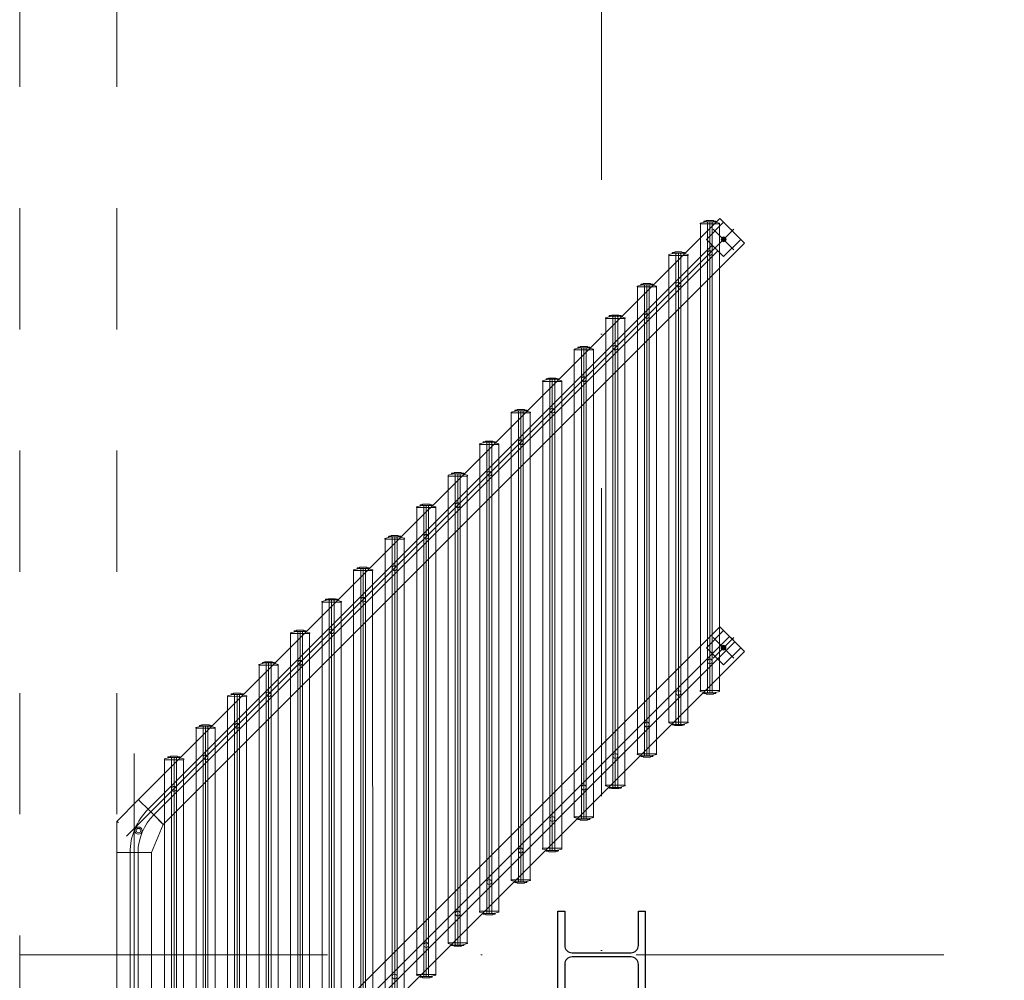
# Model space of a CAD drawing. Header units: metres. Extents: x 10441 to 19716, y -6570 to 1447.
# Tile 10 of 50: x 15756 to 15959, y -4663 to -4465. Entities that reach past the tile are written whole.
import ezdxf
from ezdxf.enums import TextEntityAlignment as Align

# ---------------------------------------------------------------- set-up
doc = ezdxf.new("R2010")
doc.units = ezdxf.units.M
doc.header["$MEASUREMENT"] = 0
doc.linetypes.add('8', pattern=[0.5, 0.25, -0.25])
doc.linetypes.add('DASHDOT', pattern=[25.4, 12.7, -6.35, 0, -6.35])
for name, color, linetype, lineweight in [('#elektryczne', 8, 'Continuous', 20), ('_K_stal', 8, 'Continuous', 25), ('A_B.CIENKIE', 8, 'Continuous', 9), ('A_OSIE', 8, 'Continuous', 13), ('A_OZACZENIE DRZWI', 8, 'Continuous', 13), ('A_OZNACZENIA OKIEN', 8, 'Continuous', 13), ('A_STOLARKA', 8, 'Continuous', 5)]:
    doc.layers.add(name, color=color, linetype=linetype, lineweight=lineweight)
doc.styles.add('m1_romans', font='romans.shx', dxfattribs={"width": 0.8})

# ---------------------------------------------------------------- blocks, each defined once
blk = doc.blocks.new('podkład')
at = {"layer": '_K_stal', "color": 8}
blk.add_lwpolyline([(11701.09, -2403.7), (11702.49, -2403.7), (11702.49, -2421.7), (11701.09, -2421.7), (11701.09, -2414.62, 0.414214), (11699.59, -2413.12), (11687.39, -2413.12, 0.414214), (11685.89, -2414.62), (11685.89, -2421.7), (11684.49, -2421.7), (11684.49, -2403.7), (11685.89, -2403.7), (11685.89, -2410.77, 0.414214), (11687.39, -2412.27), (11699.59, -2412.27, 0.414214), (11701.09, -2410.77)], format="xyb", close=True, dxfattribs=at)
at = {"layer": 'A_B.CIENKIE', "color": 8, "linetype": '8', "ltscale": 100}
for p, q in [((11573.49, -2008.7), (11573.49, -4224.7)), ((11593.49, -2008.7), (11593.49, -4188.5))]:
    blk.add_line(p, q, dxfattribs=at)
at = {"layer": 'A_OSIE', "color": 8, "linetype": 'DASHDOT', "ltscale": 5}
for p, q in [((11693.49, -4159.34), (11693.49, -2044.7)), ((11573.49, -2412.72), (12973.49, -2412.72))]:
    blk.add_line(p, q, dxfattribs=at)
at = {"layer": 'A_STOLARKA', "color": 8}
for p, q in [((11598.01, -2380.69), (11717.87, -2260.83)), ((11713.82, -2261.79), (11715.02, -2261.49)), ((11714.57, -2261.42), (11714.57, -2261.6)), ((11715.02, -2261.49), (11714.57, -2261.49)), ((11714.61, -2261.37), (11715.07, -2261.29)), ((11715.02, -2261.49), (11715.07, -2261.49)), ((11715.02, -2261.49), (11716.62, -2261.49)), ((11715.07, -2261.49), (11715.07, -2261.29)), ((11715.11, -2265.14), (11718.65, -2261.61)), ((11715.12, -2261.24), (11716.52, -2261.24)), ((11715.42, -2261.49), (11715.32, -2261.59)), ((11715.32, -2358.55), (11715.32, -2261.59)), ((11716.22, -2261.49), (11715.42, -2261.49)), ((11715.82, -2261.47), (11715.82, -2358.66)), ((11716.32, -2261.59), (11716.22, -2261.49)), ((11716.32, -2261.59), (11716.32, -2358.55)), ((11716.57, -2261.29), (11717.03, -2261.37)), ((11716.57, -2261.49), (11716.57, -2261.29)), ((11716.57, -2261.49), (11716.62, -2261.49)), ((11717.07, -2261.49), (11716.62, -2261.49)), ((11716.62, -2261.49), (11717.82, -2261.79)), ((11717.07, -2261.6), (11717.07, -2261.42)), ((11717.87, -2260.83), (11719.85, -2262.81)), ((11718.65, -2261.61), (11722.18, -2265.14)), ((11713.82, -2261.94), (11717.82, -2261.94)), ((11713.86, -2358.21), (11713.86, -2261.94)), ((11717.79, -2261.94), (11717.79, -2358.21)), ((11719.85, -2262.81), (11720.38, -2263.34)), ((11720.38, -2263.34), (11720.42, -2263.37)), ((11720.42, -2263.37), (11720.45, -2263.41)), ((11720.45, -2263.41), (11720.98, -2263.94)), ((11603.1, -2385.78), (11722.96, -2265.92)), ((11718.65, -2268.68), (11715.11, -2265.14)), ((11718.36, -2265.16), (11718.49, -2264.9)), ((11718.52, -2265.4), (11718.36, -2265.16)), ((11718.49, -2264.9), (11718.78, -2264.88)), ((11718.81, -2265.38), (11718.52, -2265.4)), ((11722.18, -2265.14), (11718.65, -2268.68)), ((11718.78, -2264.88), (11718.94, -2265.13)), ((11718.94, -2265.13), (11718.81, -2265.38)), ((11720.98, -2263.94), (11722.96, -2265.92)), ((11722.96, -2265.92), (11722.68, -2265.64)), ((11595.55, -2388.23), (11716.88, -2266.91)), ((11599.99, -2382.67), (11716.32, -2266.34)), ((11601.12, -2383.8), (11717.45, -2267.48)), ((11708.07, -2267.92), (11708.07, -2268.1)), ((11708.11, -2267.87), (11708.57, -2267.79)), ((11708.57, -2267.99), (11708.57, -2267.79)), ((11708.62, -2267.74), (11710.02, -2267.74)), ((11710.07, -2267.79), (11710.53, -2267.87)), ((11710.07, -2267.99), (11710.07, -2267.79)), ((11710.57, -2268.1), (11710.57, -2267.92)), ((11707.32, -2268.29), (11708.52, -2267.99)), ((11707.32, -2268.44), (11711.32, -2268.44)), ((11707.36, -2364.72), (11707.36, -2268.44)), ((11708.52, -2267.99), (11708.07, -2267.99)), ((11708.52, -2267.99), (11708.57, -2267.99)), ((11708.52, -2267.99), (11710.12, -2267.99)), ((11708.92, -2267.99), (11708.82, -2268.09)), ((11708.82, -2365.06), (11708.82, -2268.09)), ((11709.72, -2267.99), (11708.92, -2267.99)), ((11709.32, -2267.97), (11709.32, -2365.17)), ((11709.82, -2268.09), (11709.72, -2267.99)), ((11709.82, -2268.09), (11709.82, -2365.06)), ((11710.07, -2267.99), (11710.12, -2267.99)), ((11710.57, -2267.99), (11710.12, -2267.99)), ((11710.12, -2267.99), (11711.32, -2268.29)), ((11711.29, -2268.44), (11711.29, -2364.72)), ((11700.82, -2274.79), (11702.02, -2274.49)), ((11700.82, -2274.94), (11704.82, -2274.94)), ((11700.86, -2371.22), (11700.86, -2274.94)), ((11701.57, -2274.42), (11701.57, -2274.6)), ((11702.02, -2274.49), (11701.57, -2274.49)), ((11701.61, -2274.37), (11702.07, -2274.29)), ((11702.02, -2274.49), (11702.07, -2274.49)), ((11702.02, -2274.49), (11703.62, -2274.49)), ((11702.07, -2274.49), (11702.07, -2274.29)), ((11702.12, -2274.24), (11703.52, -2274.24)), ((11702.42, -2274.49), (11702.32, -2274.59)), ((11702.32, -2371.56), (11702.32, -2274.59)), ((11703.22, -2274.49), (11702.42, -2274.49)), ((11702.82, -2274.47), (11702.82, -2371.67)), ((11703.32, -2274.59), (11703.22, -2274.49)), ((11703.32, -2274.59), (11703.32, -2371.56)), ((11703.57, -2274.29), (11704.03, -2274.37)), ((11703.57, -2274.49), (11703.57, -2274.29)), ((11703.57, -2274.49), (11703.62, -2274.49)), ((11704.07, -2274.49), (11703.62, -2274.49)), ((11703.62, -2274.49), (11704.82, -2274.79)), ((11704.07, -2274.6), (11704.07, -2274.42)), ((11704.79, -2274.94), (11704.79, -2371.22)), ((11694.32, -2281.29), (11695.52, -2280.99)), ((11694.32, -2281.44), (11698.32, -2281.44)), ((11694.36, -2377.72), (11694.36, -2281.44)), ((11695.07, -2280.92), (11695.07, -2281.1)), ((11695.52, -2280.99), (11695.07, -2280.99)), ((11695.11, -2280.87), (11695.57, -2280.79)), ((11695.52, -2280.99), (11695.57, -2280.99)), ((11695.52, -2280.99), (11697.12, -2280.99)), ((11695.57, -2280.99), (11695.57, -2280.79)), ((11695.62, -2280.74), (11697.02, -2280.74)), ((11695.92, -2280.99), (11695.82, -2281.09)), ((11695.82, -2378.06), (11695.82, -2281.09)), ((11696.72, -2280.99), (11695.92, -2280.99)), ((11696.32, -2280.97), (11696.32, -2378.17)), ((11696.82, -2281.09), (11696.72, -2280.99)), ((11696.82, -2281.09), (11696.82, -2378.06)), ((11697.07, -2280.79), (11697.53, -2280.87)), ((11697.07, -2280.99), (11697.07, -2280.79)), ((11697.07, -2280.99), (11697.12, -2280.99)), ((11697.57, -2280.99), (11697.12, -2280.99)), ((11697.12, -2280.99), (11698.32, -2281.29)), ((11697.57, -2281.1), (11697.57, -2280.92)), ((11698.29, -2281.44), (11698.29, -2377.72)), ((11687.82, -2287.79), (11689.02, -2287.49)), ((11687.82, -2287.94), (11691.82, -2287.94)), ((11687.86, -2384.22), (11687.86, -2287.94)), ((11688.57, -2287.42), (11688.57, -2287.6)), ((11689.02, -2287.49), (11688.57, -2287.49)), ((11688.61, -2287.37), (11689.07, -2287.29)), ((11689.02, -2287.49), (11689.07, -2287.49)), ((11689.02, -2287.49), (11690.62, -2287.49)), ((11689.07, -2287.49), (11689.07, -2287.29)), ((11689.12, -2287.24), (11690.52, -2287.24)), ((11689.42, -2287.49), (11689.32, -2287.59)), ((11689.32, -2384.56), (11689.32, -2287.59)), ((11690.22, -2287.49), (11689.42, -2287.49)), ((11689.82, -2287.47), (11689.82, -2384.67)), ((11690.32, -2287.59), (11690.22, -2287.49)), ((11690.32, -2287.59), (11690.32, -2384.56)), ((11690.57, -2287.29), (11691.03, -2287.37)), ((11690.57, -2287.49), (11690.57, -2287.29)), ((11690.57, -2287.49), (11690.62, -2287.49)), ((11691.07, -2287.49), (11690.62, -2287.49)), ((11690.62, -2287.49), (11691.82, -2287.79)), ((11691.07, -2287.6), (11691.07, -2287.42)), ((11691.79, -2287.94), (11691.79, -2384.22)), ((11681.32, -2294.29), (11682.52, -2293.99)), ((11682.07, -2293.92), (11682.07, -2294.1)), ((11682.52, -2293.99), (11682.07, -2293.99)), ((11682.11, -2293.87), (11682.57, -2293.79)), ((11682.52, -2293.99), (11682.57, -2293.99)), ((11682.52, -2293.99), (11684.12, -2293.99)), ((11682.57, -2293.99), (11682.57, -2293.79)), ((11682.62, -2293.74), (11684.02, -2293.74)), ((11682.92, -2293.99), (11682.82, -2294.09)), ((11682.82, -2391.06), (11682.82, -2294.09)), ((11683.72, -2293.99), (11682.92, -2293.99)), ((11683.32, -2293.97), (11683.32, -2391.17)), ((11683.82, -2294.09), (11683.72, -2293.99)), ((11683.82, -2294.09), (11683.82, -2391.06)), ((11684.07, -2293.79), (11684.53, -2293.87)), ((11684.07, -2293.99), (11684.07, -2293.79)), ((11684.07, -2293.99), (11684.12, -2293.99)), ((11684.57, -2293.99), (11684.12, -2293.99)), ((11684.12, -2293.99), (11685.32, -2294.29)), ((11684.57, -2294.1), (11684.57, -2293.92)), ((11681.32, -2294.44), (11685.32, -2294.44)), ((11681.36, -2390.72), (11681.36, -2294.44)), ((11685.29, -2294.44), (11685.29, -2390.72)), ((11675.57, -2300.42), (11675.57, -2300.6)), ((11675.61, -2300.37), (11676.07, -2300.29)), ((11676.07, -2300.49), (11676.07, -2300.29)), ((11676.12, -2300.24), (11677.52, -2300.24)), ((11677.57, -2300.29), (11678.03, -2300.37)), ((11677.57, -2300.49), (11677.57, -2300.29)), ((11678.07, -2300.6), (11678.07, -2300.42)), ((11674.82, -2300.79), (11676.02, -2300.49)), ((11674.82, -2300.94), (11678.82, -2300.94)), ((11674.86, -2397.22), (11674.86, -2300.94)), ((11676.02, -2300.49), (11675.57, -2300.49)), ((11676.02, -2300.49), (11676.07, -2300.49)), ((11676.02, -2300.49), (11677.62, -2300.49)), ((11676.42, -2300.49), (11676.32, -2300.59)), ((11676.32, -2397.56), (11676.32, -2300.59)), ((11677.22, -2300.49), (11676.42, -2300.49)), ((11676.82, -2300.47), (11676.82, -2397.67)), ((11677.32, -2300.59), (11677.22, -2300.49)), ((11677.32, -2300.59), (11677.32, -2397.56)), ((11677.57, -2300.49), (11677.62, -2300.49)), ((11678.07, -2300.49), (11677.62, -2300.49)), ((11677.62, -2300.49), (11678.82, -2300.79)), ((11678.79, -2300.94), (11678.79, -2397.22)), ((11668.32, -2307.29), (11669.52, -2306.99)), ((11668.32, -2307.44), (11672.32, -2307.44)), ((11668.36, -2403.72), (11668.36, -2307.44)), ((11669.07, -2306.92), (11669.07, -2307.1)), ((11669.52, -2306.99), (11669.07, -2306.99)), ((11669.11, -2306.87), (11669.57, -2306.79)), ((11669.52, -2306.99), (11669.57, -2306.99)), ((11669.52, -2306.99), (11671.12, -2306.99)), ((11669.57, -2306.99), (11669.57, -2306.79)), ((11669.62, -2306.74), (11671.02, -2306.74)), ((11669.92, -2306.99), (11669.82, -2307.09)), ((11669.82, -2404.06), (11669.82, -2307.09)), ((11670.72, -2306.99), (11669.92, -2306.99)), ((11670.32, -2306.97), (11670.32, -2404.17)), ((11670.82, -2307.09), (11670.72, -2306.99)), ((11670.82, -2307.09), (11670.82, -2404.06)), ((11671.07, -2306.79), (11671.53, -2306.87)), ((11671.07, -2306.99), (11671.07, -2306.79)), ((11671.07, -2306.99), (11671.12, -2306.99)), ((11671.57, -2306.99), (11671.12, -2306.99)), ((11671.12, -2306.99), (11672.32, -2307.29)), ((11671.57, -2307.1), (11671.57, -2306.92)), ((11672.29, -2307.44), (11672.29, -2403.72)), ((11661.82, -2313.79), (11663.02, -2313.49)), ((11661.82, -2313.94), (11665.82, -2313.94)), ((11661.86, -2410.22), (11661.86, -2313.94)), ((11662.57, -2313.42), (11662.57, -2313.6)), ((11663.02, -2313.49), (11662.57, -2313.49)), ((11662.61, -2313.37), (11663.07, -2313.29)), ((11663.02, -2313.49), (11663.07, -2313.49)), ((11663.02, -2313.49), (11664.62, -2313.49)), ((11663.07, -2313.49), (11663.07, -2313.29)), ((11663.12, -2313.24), (11664.52, -2313.24)), ((11663.42, -2313.49), (11663.32, -2313.59)), ((11663.32, -2410.56), (11663.32, -2313.59)), ((11664.22, -2313.49), (11663.42, -2313.49)), ((11663.82, -2313.47), (11663.82, -2410.67)), ((11664.32, -2313.59), (11664.22, -2313.49)), ((11664.32, -2313.59), (11664.32, -2410.56)), ((11664.57, -2313.29), (11665.03, -2313.37)), ((11664.57, -2313.49), (11664.57, -2313.29)), ((11664.57, -2313.49), (11664.62, -2313.49)), ((11665.07, -2313.49), (11664.62, -2313.49)), ((11664.62, -2313.49), (11665.82, -2313.79)), ((11665.07, -2313.6), (11665.07, -2313.42)), ((11665.79, -2313.94), (11665.79, -2410.22)), ((11655.32, -2320.3), (11656.52, -2319.99)), ((11655.32, -2320.45), (11659.32, -2320.44)), ((11655.36, -2416.72), (11655.36, -2320.45)), ((11656.07, -2319.92), (11656.07, -2320.1)), ((11656.52, -2319.99), (11656.07, -2319.99)), ((11656.11, -2319.87), (11656.57, -2319.79)), ((11656.52, -2319.99), (11656.57, -2319.99)), ((11656.52, -2319.99), (11658.12, -2319.99)), ((11656.57, -2319.99), (11656.57, -2319.79)), ((11656.62, -2319.74), (11658.02, -2319.74)), ((11656.92, -2319.99), (11656.82, -2320.09)), ((11656.82, -2417.06), (11656.82, -2320.09)), ((11657.72, -2319.99), (11656.92, -2319.99)), ((11657.32, -2319.97), (11657.32, -2417.17)), ((11657.82, -2320.09), (11657.72, -2319.99)), ((11657.82, -2320.09), (11657.82, -2417.06)), ((11658.07, -2319.79), (11658.53, -2319.87)), ((11658.07, -2319.99), (11658.07, -2319.79)), ((11658.07, -2319.99), (11658.12, -2319.99)), ((11658.57, -2319.99), (11658.12, -2319.99)), ((11658.12, -2319.99), (11659.32, -2320.29)), ((11658.57, -2320.1), (11658.57, -2319.92)), ((11659.29, -2320.44), (11659.29, -2416.72)), ((11648.82, -2326.8), (11650.02, -2326.49)), ((11649.57, -2326.42), (11649.57, -2326.6)), ((11650.02, -2326.49), (11649.57, -2326.49)), ((11649.61, -2326.37), (11650.07, -2326.29)), ((11650.02, -2326.49), (11650.07, -2326.49)), ((11650.02, -2326.49), (11651.62, -2326.49)), ((11650.07, -2326.49), (11650.07, -2326.29)), ((11650.12, -2326.24), (11651.52, -2326.24)), ((11650.42, -2326.49), (11650.32, -2326.59)), ((11650.32, -2423.56), (11650.32, -2326.59)), ((11651.22, -2326.49), (11650.42, -2326.49)), ((11650.82, -2326.47), (11650.82, -2423.67)), ((11651.32, -2326.59), (11651.22, -2326.49)), ((11651.32, -2326.59), (11651.32, -2423.56)), ((11651.57, -2326.29), (11652.03, -2326.37)), ((11651.57, -2326.49), (11651.57, -2326.29)), ((11651.57, -2326.49), (11651.62, -2326.49)), ((11652.07, -2326.49), (11651.62, -2326.49)), ((11651.62, -2326.49), (11652.82, -2326.79)), ((11652.07, -2326.6), (11652.07, -2326.42)), ((11648.82, -2326.95), (11652.82, -2326.94)), ((11648.86, -2423.22), (11648.86, -2326.95)), ((11652.78, -2326.94), (11652.79, -2423.22)), ((11643.07, -2332.92), (11643.07, -2333.1)), ((11643.11, -2332.87), (11643.57, -2332.79)), ((11643.57, -2333), (11643.57, -2332.8)), ((11643.62, -2332.75), (11645.02, -2332.74)), ((11645.07, -2332.79), (11645.53, -2332.87)), ((11645.07, -2332.99), (11645.07, -2332.79)), ((11645.57, -2333.1), (11645.57, -2332.92)), ((11642.32, -2333.3), (11643.52, -2333)), ((11642.32, -2333.45), (11646.32, -2333.44)), ((11642.36, -2429.72), (11642.36, -2333.45)), ((11643.52, -2332.99), (11643.07, -2332.99)), ((11643.52, -2332.99), (11643.57, -2332.99)), ((11643.52, -2333), (11645.12, -2332.99)), ((11643.92, -2332.99), (11643.82, -2333.09)), ((11643.82, -2430.06), (11643.82, -2333.09)), ((11644.72, -2332.99), (11643.92, -2332.99)), ((11644.32, -2332.97), (11644.32, -2430.17)), ((11644.82, -2333.09), (11644.72, -2332.99)), ((11644.82, -2333.09), (11644.82, -2430.06)), ((11645.07, -2332.99), (11645.12, -2332.99)), ((11645.57, -2332.99), (11645.12, -2332.99)), ((11645.12, -2332.99), (11646.32, -2333.29)), ((11646.28, -2333.44), (11646.29, -2429.72)), ((11635.82, -2339.8), (11637.02, -2339.5)), ((11635.82, -2339.95), (11639.82, -2339.94)), ((11635.86, -2436.22), (11635.86, -2339.95)), ((11636.57, -2339.42), (11636.57, -2339.61)), ((11637.02, -2339.49), (11636.57, -2339.49)), ((11636.61, -2339.37), (11637.07, -2339.29)), ((11637.02, -2339.49), (11637.07, -2339.49)), ((11637.02, -2339.5), (11638.62, -2339.49)), ((11637.07, -2339.5), (11637.07, -2339.3)), ((11637.12, -2339.25), (11638.52, -2339.24)), ((11637.42, -2339.5), (11637.32, -2339.6)), ((11637.32, -2436.56), (11637.32, -2339.59)), ((11638.22, -2339.49), (11637.42, -2339.5)), ((11637.82, -2339.47), (11637.82, -2436.67)), ((11638.32, -2339.59), (11638.22, -2339.49)), ((11638.32, -2339.59), (11638.32, -2436.56)), ((11638.57, -2339.29), (11639.03, -2339.37)), ((11638.57, -2339.49), (11638.57, -2339.29)), ((11638.57, -2339.49), (11638.62, -2339.49)), ((11639.07, -2339.49), (11638.62, -2339.49)), ((11638.62, -2339.49), (11639.82, -2339.79)), ((11639.07, -2339.6), (11639.07, -2339.42)), ((11639.78, -2339.94), (11639.79, -2436.22)), ((11717.79, -2345.12), (11608.69, -2454.22)), ((11717.87, -2345.04), (11719.85, -2347.02)), ((11719.85, -2347.02), (11610.67, -2456.2)), ((11629.32, -2346.3), (11630.52, -2346)), ((11629.32, -2346.45), (11633.32, -2346.44)), ((11629.36, -2442.72), (11629.36, -2346.45)), ((11630.07, -2345.92), (11630.07, -2346.11)), ((11630.52, -2345.99), (11630.07, -2345.99)), ((11630.11, -2345.87), (11630.57, -2345.79)), ((11630.52, -2345.99), (11630.57, -2345.99)), ((11630.52, -2346), (11632.12, -2345.99)), ((11630.57, -2346), (11630.57, -2345.8)), ((11630.62, -2345.75), (11632.02, -2345.74)), ((11630.92, -2346), (11630.82, -2346.1)), ((11630.82, -2443.06), (11630.82, -2346.1)), ((11631.72, -2346), (11630.92, -2346)), ((11631.32, -2345.97), (11631.32, -2443.17)), ((11631.82, -2346.09), (11631.72, -2346)), ((11631.82, -2346.09), (11631.82, -2443.06)), ((11632.07, -2345.79), (11632.53, -2345.87)), ((11632.07, -2345.99), (11632.07, -2345.79)), ((11632.07, -2345.99), (11632.12, -2345.99)), ((11632.57, -2345.99), (11632.12, -2345.99)), ((11632.12, -2345.99), (11633.32, -2346.29)), ((11632.57, -2346.1), (11632.57, -2345.92)), ((11633.28, -2346.44), (11633.29, -2442.72)), ((11715.11, -2349.35), (11718.64, -2345.82)), ((11718.64, -2345.82), (11722.18, -2349.35)), ((11719.85, -2347.02), (11720.38, -2347.55)), ((11720.98, -2348.15), (11611.8, -2457.33)), ((11718.36, -2349.37), (11718.49, -2349.11)), ((11718.49, -2349.11), (11718.77, -2349.1)), ((11718.77, -2349.1), (11718.93, -2349.34)), ((11720.38, -2347.55), (11720.41, -2347.59)), ((11720.41, -2347.59), (11720.45, -2347.62)), ((11720.45, -2347.62), (11720.98, -2348.15)), ((11720.98, -2348.15), (11722.67, -2349.85)), ((11722.96, -2350.13), (11613.78, -2459.31)), ((11718.64, -2352.89), (11715.11, -2349.35)), ((11718.51, -2349.61), (11718.36, -2349.37)), ((11718.8, -2349.6), (11718.51, -2349.61)), ((11722.18, -2349.35), (11718.64, -2352.89)), ((11718.93, -2349.34), (11718.8, -2349.6)), ((11722.96, -2350.13), (11722.67, -2349.85)), ((11622.82, -2352.8), (11624.02, -2352.5)), ((11622.82, -2352.95), (11626.82, -2352.94)), ((11622.86, -2449.22), (11622.86, -2352.95)), ((11623.57, -2352.42), (11623.57, -2352.61)), ((11624.02, -2352.49), (11623.57, -2352.49)), ((11623.61, -2352.37), (11624.07, -2352.29)), ((11624.02, -2352.49), (11624.07, -2352.49)), ((11624.02, -2352.5), (11625.62, -2352.5)), ((11624.07, -2352.5), (11624.07, -2352.3)), ((11624.12, -2352.25), (11625.52, -2352.25)), ((11624.42, -2352.5), (11624.32, -2352.6)), ((11624.32, -2449.56), (11624.32, -2352.6)), ((11625.22, -2352.5), (11624.42, -2352.5)), ((11624.82, -2352.47), (11624.82, -2449.67)), ((11625.32, -2352.6), (11625.22, -2352.5)), ((11625.32, -2352.6), (11625.32, -2449.56)), ((11625.57, -2352.29), (11626.03, -2352.37)), ((11625.57, -2352.5), (11625.57, -2352.3)), ((11625.57, -2352.49), (11625.62, -2352.49)), ((11626.07, -2352.49), (11625.62, -2352.49)), ((11625.62, -2352.5), (11626.82, -2352.79)), ((11626.07, -2352.6), (11626.07, -2352.42)), ((11626.78, -2352.94), (11626.79, -2449.22)), ((11616.32, -2359.3), (11617.52, -2359)), ((11617.07, -2358.92), (11617.07, -2359.11)), ((11617.52, -2358.99), (11617.07, -2358.99)), ((11617.11, -2358.87), (11617.57, -2358.79)), ((11617.52, -2358.99), (11617.57, -2358.99)), ((11617.52, -2359), (11619.12, -2359)), ((11617.57, -2359), (11617.57, -2358.8)), ((11617.62, -2358.75), (11619.02, -2358.75)), ((11617.92, -2359), (11617.82, -2359.1)), ((11617.82, -2456.06), (11617.82, -2359.1)), ((11618.72, -2359), (11617.92, -2359)), ((11618.32, -2358.98), (11618.32, -2456.17)), ((11618.82, -2359.1), (11618.72, -2359)), ((11618.82, -2359.1), (11618.82, -2456.06)), ((11619.07, -2358.79), (11619.53, -2358.87)), ((11619.07, -2359), (11619.07, -2358.8)), ((11619.07, -2358.99), (11619.12, -2358.99)), ((11619.57, -2358.99), (11619.12, -2358.99)), ((11619.12, -2359), (11620.32, -2359.29)), ((11619.57, -2359.1), (11619.57, -2358.92)), ((11713.82, -2358.21), (11717.82, -2358.21)), ((11713.82, -2358.36), (11715.02, -2358.66)), ((11714.57, -2358.74), (11714.57, -2358.56)), ((11715.02, -2358.67), (11714.57, -2358.67)), ((11714.62, -2358.79), (11715.07, -2358.87)), ((11715.02, -2358.66), (11716.62, -2358.66)), ((11715.02, -2358.67), (11715.07, -2358.67)), ((11715.07, -2358.66), (11715.07, -2358.86)), ((11715.12, -2358.91), (11716.52, -2358.91)), ((11715.42, -2358.66), (11715.32, -2358.55)), ((11716.22, -2358.66), (11715.42, -2358.66)), ((11716.32, -2358.55), (11716.22, -2358.66)), ((11716.57, -2358.66), (11716.57, -2358.86)), ((11716.57, -2358.67), (11716.62, -2358.67)), ((11716.57, -2358.87), (11717.03, -2358.79)), ((11716.62, -2358.66), (11717.82, -2358.36)), ((11717.07, -2358.67), (11716.62, -2358.67)), ((11717.07, -2358.56), (11717.07, -2358.74)), ((11616.32, -2359.45), (11620.32, -2359.44)), ((11616.36, -2455.72), (11616.36, -2359.45)), ((11620.28, -2359.44), (11620.29, -2455.72)), ((11610.57, -2365.42), (11610.57, -2365.61)), ((11610.61, -2365.37), (11611.07, -2365.29)), ((11611.07, -2365.5), (11611.07, -2365.3)), ((11611.12, -2365.25), (11612.52, -2365.25)), ((11612.57, -2365.29), (11613.03, -2365.37)), ((11612.57, -2365.5), (11612.57, -2365.3)), ((11613.07, -2365.61), (11613.07, -2365.42)), ((11707.32, -2364.72), (11711.32, -2364.72)), ((11707.32, -2364.87), (11708.52, -2365.17)), ((11708.07, -2365.24), (11708.07, -2365.06)), ((11708.52, -2365.17), (11708.07, -2365.17)), ((11708.12, -2365.29), (11708.57, -2365.37)), ((11708.52, -2365.17), (11708.57, -2365.17)), ((11708.52, -2365.17), (11710.12, -2365.17)), ((11708.57, -2365.17), (11708.57, -2365.37)), ((11708.62, -2365.42), (11710.02, -2365.42)), ((11708.92, -2365.17), (11708.82, -2365.06)), ((11709.72, -2365.17), (11708.92, -2365.17)), ((11709.82, -2365.06), (11709.72, -2365.17)), ((11710.07, -2365.17), (11710.12, -2365.17)), ((11710.07, -2365.17), (11710.07, -2365.37)), ((11710.07, -2365.37), (11710.53, -2365.29)), ((11710.12, -2365.17), (11711.32, -2364.87)), ((11710.57, -2365.17), (11710.12, -2365.17)), ((11710.57, -2365.06), (11710.57, -2365.24)), ((11609.82, -2365.8), (11611.02, -2365.5)), ((11609.82, -2365.95), (11613.82, -2365.94)), ((11609.86, -2462.22), (11609.86, -2365.95)), ((11611.02, -2365.49), (11610.57, -2365.49)), ((11611.02, -2365.49), (11611.07, -2365.49)), ((11611.02, -2365.5), (11612.62, -2365.5)), ((11611.42, -2365.5), (11611.32, -2365.6)), ((11611.32, -2462.56), (11611.32, -2365.6)), ((11612.22, -2365.5), (11611.42, -2365.5)), ((11611.82, -2365.48), (11611.82, -2462.67)), ((11612.32, -2365.6), (11612.22, -2365.5)), ((11612.32, -2365.6), (11612.32, -2462.56)), ((11612.57, -2365.49), (11612.62, -2365.49)), ((11613.07, -2365.49), (11612.62, -2365.49)), ((11612.62, -2365.5), (11613.82, -2365.79)), ((11613.78, -2365.94), (11613.79, -2462.22)), ((11597.09, -2467.28), (11597.09, -2371.15)), ((11700.82, -2371.22), (11704.82, -2371.22)), ((11700.82, -2371.37), (11702.02, -2371.67)), ((11703.62, -2371.67), (11704.82, -2371.37)), ((11603.32, -2372.3), (11604.52, -2372)), ((11603.32, -2372.45), (11607.32, -2372.45)), ((11603.36, -2468.72), (11603.36, -2372.45)), ((11604.07, -2371.92), (11604.07, -2372.11)), ((11604.52, -2371.99), (11604.07, -2371.99)), ((11604.11, -2371.87), (11604.57, -2371.79)), ((11604.52, -2371.99), (11604.57, -2371.99)), ((11604.52, -2372), (11606.12, -2372)), ((11604.57, -2372), (11604.57, -2371.8)), ((11604.62, -2371.75), (11606.02, -2371.75)), ((11604.92, -2372), (11604.82, -2372.1)), ((11604.82, -2469.06), (11604.82, -2372.1)), ((11605.72, -2372), (11604.92, -2372)), ((11605.32, -2371.98), (11605.32, -2469.17)), ((11605.82, -2372.1), (11605.72, -2372)), ((11605.82, -2372.1), (11605.82, -2469.06)), ((11606.07, -2371.79), (11606.53, -2371.87)), ((11606.07, -2372), (11606.07, -2371.8)), ((11606.07, -2371.99), (11606.12, -2371.99)), ((11606.57, -2371.99), (11606.12, -2371.99)), ((11606.12, -2372), (11607.32, -2372.3)), ((11606.57, -2372.11), (11606.57, -2371.92)), ((11607.28, -2372.45), (11607.29, -2468.72)), ((11701.57, -2371.74), (11701.57, -2371.56)), ((11702.02, -2371.67), (11701.57, -2371.67)), ((11701.62, -2371.79), (11702.07, -2371.87)), ((11702.02, -2371.67), (11702.07, -2371.67)), ((11702.02, -2371.67), (11703.62, -2371.67)), ((11702.07, -2371.67), (11702.07, -2371.87)), ((11702.12, -2371.92), (11703.52, -2371.92)), ((11702.42, -2371.67), (11702.32, -2371.56)), ((11703.22, -2371.67), (11702.42, -2371.67)), ((11703.32, -2371.56), (11703.22, -2371.67)), ((11703.57, -2371.67), (11703.62, -2371.67)), ((11703.57, -2371.67), (11703.57, -2371.87)), ((11703.57, -2371.87), (11704.03, -2371.79)), ((11704.07, -2371.67), (11703.62, -2371.67)), ((11704.07, -2371.56), (11704.07, -2371.74)), ((11694.32, -2377.72), (11698.32, -2377.72)), ((11694.32, -2377.87), (11695.52, -2378.17)), ((11695.07, -2378.24), (11695.07, -2378.06)), ((11695.52, -2378.17), (11695.07, -2378.17)), ((11695.12, -2378.29), (11695.57, -2378.37)), ((11695.52, -2378.17), (11695.57, -2378.17)), ((11695.52, -2378.17), (11697.12, -2378.17)), ((11695.57, -2378.17), (11695.57, -2378.37)), ((11695.62, -2378.42), (11697.02, -2378.42)), ((11695.92, -2378.17), (11695.82, -2378.06)), ((11696.72, -2378.17), (11695.92, -2378.17)), ((11696.82, -2378.06), (11696.72, -2378.17)), ((11697.07, -2378.17), (11697.12, -2378.17)), ((11697.07, -2378.17), (11697.07, -2378.37)), ((11697.07, -2378.37), (11697.53, -2378.29)), ((11697.12, -2378.17), (11698.32, -2377.87)), ((11697.57, -2378.17), (11697.12, -2378.17)), ((11697.57, -2378.06), (11697.57, -2378.24)), ((11598.01, -2380.69), (11593.49, -2385.21)), ((11598.01, -2380.69), (11598.3, -2380.97)), ((11598.3, -2380.97), (11598.01, -2380.69)), ((11598.3, -2380.97), (11599.98, -2382.65)), ((11598.3, -2380.97), (11599.99, -2382.67)), ((11599.99, -2382.67), (11601.12, -2383.8)), ((11593.49, -2385.21), (11593.89, -2385.38)), ((11593.49, -2385.21), (11593.49, -2385.78)), ((11601.12, -2383.8), (11602.82, -2385.5)), ((11601.14, -2383.81), (11603.1, -2385.78)), ((11687.82, -2384.22), (11691.82, -2384.22)), ((11687.82, -2384.37), (11689.02, -2384.67)), ((11688.57, -2384.74), (11688.57, -2384.56)), ((11689.02, -2384.67), (11688.57, -2384.67)), ((11688.61, -2384.79), (11689.07, -2384.87)), ((11689.02, -2384.67), (11689.07, -2384.67)), ((11689.02, -2384.67), (11690.62, -2384.67)), ((11689.07, -2384.67), (11689.07, -2384.87)), ((11689.12, -2384.92), (11690.52, -2384.92)), ((11689.42, -2384.67), (11689.32, -2384.56)), ((11690.22, -2384.67), (11689.42, -2384.67)), ((11690.32, -2384.56), (11690.22, -2384.67)), ((11690.57, -2384.67), (11690.62, -2384.67)), ((11690.57, -2384.67), (11690.57, -2384.87)), ((11690.57, -2384.87), (11691.03, -2384.79)), ((11690.62, -2384.67), (11691.82, -2384.37)), ((11691.07, -2384.67), (11690.62, -2384.67)), ((11691.07, -2384.56), (11691.07, -2384.74)), ((11593.49, -2389.17), (11593.49, -2385.78)), ((11600.69, -2391.61), (11603.1, -2385.78)), ((11593.49, -2388.81), (11593.49, -2467.28)), ((11593.49, -2389.17), (11593.49, -2391.61)), ((11593.89, -2391.61), (11593.49, -2391.61)), ((11593.49, -2391.61), (11593.89, -2391.61)), ((11593.89, -2391.61), (11596.27, -2391.61)), ((11596.29, -2391.61), (11593.89, -2391.61)), ((11596.29, -2390.9), (11596.29, -2464.48)), ((11596.29, -2391.61), (11597.89, -2391.61)), ((11597.89, -2391.61), (11597.89, -2462.88)), ((11600.29, -2391.61), (11597.89, -2391.61)), ((11597.91, -2391.61), (11600.69, -2391.61)), ((11600.69, -2391.61), (11600.69, -2460.08)), ((11681.32, -2390.72), (11685.32, -2390.72)), ((11681.32, -2390.87), (11682.52, -2391.17)), ((11682.07, -2391.24), (11682.07, -2391.06)), ((11682.52, -2391.17), (11682.07, -2391.17)), ((11682.11, -2391.29), (11682.57, -2391.37)), ((11682.52, -2391.17), (11682.57, -2391.17)), ((11682.52, -2391.17), (11684.12, -2391.17)), ((11682.57, -2391.17), (11682.57, -2391.37)), ((11682.62, -2391.42), (11684.02, -2391.42)), ((11682.92, -2391.17), (11682.82, -2391.06)), ((11683.72, -2391.17), (11682.92, -2391.17)), ((11683.82, -2391.06), (11683.72, -2391.17)), ((11684.07, -2391.17), (11684.12, -2391.17)), ((11684.07, -2391.17), (11684.07, -2391.37)), ((11684.07, -2391.37), (11684.53, -2391.29)), ((11684.12, -2391.17), (11685.32, -2390.87)), ((11684.57, -2391.17), (11684.12, -2391.17)), ((11684.57, -2391.06), (11684.57, -2391.24)), ((11674.82, -2397.22), (11678.82, -2397.22)), ((11674.82, -2397.37), (11676.02, -2397.67)), ((11675.57, -2397.74), (11675.57, -2397.56)), ((11676.02, -2397.67), (11675.57, -2397.67)), ((11675.61, -2397.79), (11676.07, -2397.87)), ((11676.02, -2397.67), (11676.07, -2397.67)), ((11676.02, -2397.67), (11677.62, -2397.67)), ((11676.07, -2397.67), (11676.07, -2397.87)), ((11676.42, -2397.67), (11676.32, -2397.56)), ((11677.22, -2397.67), (11676.42, -2397.67)), ((11677.32, -2397.56), (11677.22, -2397.67)), ((11677.57, -2397.67), (11677.62, -2397.67)), ((11677.57, -2397.67), (11677.57, -2397.87)), ((11677.57, -2397.87), (11678.03, -2397.79)), ((11677.62, -2397.67), (11678.82, -2397.37)), ((11678.07, -2397.67), (11677.62, -2397.67)), ((11678.07, -2397.56), (11678.07, -2397.74)), ((11676.12, -2397.92), (11677.52, -2397.92)), ((11668.32, -2403.72), (11672.32, -2403.72)), ((11668.32, -2403.87), (11669.52, -2404.17)), ((11671.12, -2404.17), (11672.32, -2403.87)), ((11669.07, -2404.24), (11669.07, -2404.06)), ((11669.52, -2404.17), (11669.07, -2404.17)), ((11669.11, -2404.29), (11669.57, -2404.37)), ((11669.52, -2404.17), (11669.57, -2404.17)), ((11669.52, -2404.17), (11671.12, -2404.17)), ((11669.57, -2404.17), (11669.57, -2404.37)), ((11669.62, -2404.42), (11671.02, -2404.42)), ((11669.92, -2404.17), (11669.82, -2404.06)), ((11670.72, -2404.17), (11669.92, -2404.17)), ((11670.82, -2404.06), (11670.72, -2404.17)), ((11671.07, -2404.17), (11671.12, -2404.17)), ((11671.07, -2404.17), (11671.07, -2404.37)), ((11671.07, -2404.37), (11671.53, -2404.29)), ((11671.57, -2404.17), (11671.12, -2404.17)), ((11671.57, -2404.06), (11671.57, -2404.24)), ((11661.82, -2410.22), (11665.82, -2410.22)), ((11661.82, -2410.37), (11663.02, -2410.67)), ((11662.57, -2410.74), (11662.57, -2410.56)), ((11663.02, -2410.67), (11662.57, -2410.67)), ((11662.61, -2410.79), (11663.07, -2410.87)), ((11663.02, -2410.67), (11663.07, -2410.67)), ((11663.02, -2410.67), (11664.62, -2410.67)), ((11663.07, -2410.67), (11663.07, -2410.87)), ((11663.12, -2410.92), (11664.52, -2410.92)), ((11663.42, -2410.67), (11663.32, -2410.56)), ((11664.22, -2410.67), (11663.42, -2410.67)), ((11664.32, -2410.56), (11664.22, -2410.67)), ((11664.57, -2410.67), (11664.62, -2410.67)), ((11664.57, -2410.67), (11664.57, -2410.87)), ((11664.57, -2410.87), (11665.03, -2410.79)), ((11664.62, -2410.67), (11665.82, -2410.37)), ((11665.07, -2410.67), (11664.62, -2410.67)), ((11665.07, -2410.56), (11665.07, -2410.74)), ((11655.32, -2416.72), (11659.32, -2416.72)), ((11655.32, -2416.87), (11656.52, -2417.17)), ((11656.07, -2417.24), (11656.07, -2417.06)), ((11656.52, -2417.17), (11656.07, -2417.17)), ((11656.11, -2417.29), (11656.57, -2417.37)), ((11656.52, -2417.17), (11656.57, -2417.17)), ((11656.52, -2417.17), (11658.12, -2417.17)), ((11656.57, -2417.17), (11656.57, -2417.37)), ((11656.62, -2417.42), (11658.02, -2417.42)), ((11656.92, -2417.17), (11656.82, -2417.06)), ((11657.72, -2417.17), (11656.92, -2417.17)), ((11657.82, -2417.06), (11657.72, -2417.17)), ((11658.07, -2417.17), (11658.12, -2417.17)), ((11658.07, -2417.17), (11658.07, -2417.37)), ((11658.07, -2417.37), (11658.53, -2417.29)), ((11658.12, -2417.17), (11659.32, -2416.87)), ((11658.57, -2417.17), (11658.12, -2417.17)), ((11658.57, -2417.06), (11658.57, -2417.24))]:
    blk.add_line(p, q, dxfattribs=at)
at = {"layer": 'A_STOLARKA', "color": 8, "ltscale": 0.1}
for p, q in [((11713.82, -2261.94), (11713.82, -2261.79)), ((11717.82, -2261.94), (11717.82, -2261.79)), ((11716.53, -2263.02), (11720.77, -2267.26)), ((11716.53, -2267.26), (11720.77, -2263.02)), ((11707.32, -2268.44), (11707.32, -2268.29)), ((11711.32, -2268.44), (11711.32, -2268.29)), ((11700.82, -2274.94), (11700.82, -2274.79)), ((11704.82, -2274.94), (11704.82, -2274.79)), ((11694.32, -2281.44), (11694.32, -2281.29)), ((11698.32, -2281.44), (11698.32, -2281.29)), ((11687.82, -2287.94), (11687.82, -2287.79)), ((11691.82, -2287.94), (11691.82, -2287.79)), ((11681.32, -2294.44), (11681.32, -2294.29)), ((11685.32, -2294.44), (11685.32, -2294.29)), ((11674.82, -2300.94), (11674.82, -2300.79)), ((11678.82, -2300.94), (11678.82, -2300.79)), ((11668.32, -2307.44), (11668.32, -2307.29)), ((11672.32, -2307.44), (11672.32, -2307.29)), ((11661.82, -2313.94), (11661.82, -2313.79)), ((11665.82, -2313.94), (11665.82, -2313.79)), ((11655.32, -2320.45), (11655.32, -2320.3)), ((11659.32, -2320.44), (11659.32, -2320.29)), ((11648.82, -2326.95), (11648.82, -2326.8)), ((11652.82, -2326.94), (11652.82, -2326.79)), ((11642.32, -2333.45), (11642.32, -2333.3)), ((11646.32, -2333.44), (11646.32, -2333.29)), ((11635.82, -2339.95), (11635.82, -2339.8)), ((11639.82, -2339.94), (11639.82, -2339.79)), ((11629.32, -2346.45), (11629.32, -2346.3)), ((11633.32, -2346.44), (11633.32, -2346.29)), ((11716.52, -2347.23), (11720.76, -2351.48)), ((11716.52, -2351.48), (11720.76, -2347.23)), ((11622.82, -2352.95), (11622.82, -2352.8)), ((11626.82, -2352.94), (11626.82, -2352.79)), ((11616.32, -2359.45), (11616.32, -2359.3)), ((11620.32, -2359.44), (11620.32, -2359.29)), ((11713.82, -2358.21), (11713.82, -2358.36)), ((11717.82, -2358.21), (11717.82, -2358.36)), ((11707.32, -2364.72), (11707.32, -2364.87)), ((11711.32, -2364.72), (11711.32, -2364.87)), ((11609.82, -2365.95), (11609.82, -2365.8)), ((11613.82, -2365.94), (11613.82, -2365.79)), ((11700.82, -2371.22), (11700.82, -2371.37)), ((11704.82, -2371.22), (11704.82, -2371.37)), ((11603.32, -2372.45), (11603.32, -2372.3)), ((11607.32, -2372.45), (11607.32, -2372.3)), ((11694.32, -2377.72), (11694.32, -2377.87)), ((11698.32, -2377.72), (11698.32, -2377.87)), ((11687.82, -2384.22), (11687.82, -2384.37)), ((11691.82, -2384.22), (11691.82, -2384.37)), ((11681.32, -2390.72), (11681.32, -2390.87)), ((11685.32, -2390.72), (11685.32, -2390.87)), ((11674.82, -2397.22), (11674.82, -2397.37)), ((11678.82, -2397.22), (11678.82, -2397.37)), ((11668.32, -2403.72), (11668.32, -2403.87)), ((11672.32, -2403.72), (11672.32, -2403.87)), ((11661.82, -2410.22), (11661.82, -2410.37)), ((11665.82, -2410.22), (11665.82, -2410.37)), ((11655.32, -2416.72), (11655.32, -2416.87)), ((11659.32, -2416.72), (11659.32, -2416.87))]:
    blk.add_line(p, q, dxfattribs=at)
at = {"layer": 'A_STOLARKA', "color": 8}
for centre, radius in [((11718.65, -2265.14), 0.5), ((11718.65, -2265.14), 0.419), ((11718.65, -2265.14), 0.3), ((11715.82, -2267.96), 0.5), ((11709.32, -2274.46), 0.5), ((11702.82, -2280.96), 0.5), ((11696.32, -2287.46), 0.5), ((11689.82, -2293.96), 0.5), ((11683.32, -2300.46), 0.5), ((11676.82, -2306.96), 0.5), ((11670.32, -2313.46), 0.5), ((11663.82, -2319.96), 0.5), ((11657.32, -2326.46), 0.5), ((11650.82, -2332.96), 0.5), ((11644.32, -2339.46), 0.5), ((11637.82, -2345.96), 0.5), ((11718.64, -2349.35), 0.5), ((11718.64, -2349.35), 0.419), ((11718.64, -2349.35), 0.3), ((11631.32, -2352.46), 0.5), ((11715.82, -2352.18), 0.5), ((11624.82, -2358.96), 0.5), ((11709.32, -2358.68), 0.5), ((11618.32, -2365.46), 0.5), ((11702.82, -2365.18), 0.5), ((11611.82, -2371.97), 0.5), ((11696.32, -2371.68), 0.5), ((11605.32, -2378.47), 0.5), ((11689.82, -2378.18), 0.5), ((11683.32, -2384.68), 0.5), ((11597.99, -2387.08), 0.75), ((11597.99, -2387.08), 0.45), ((11676.82, -2391.18), 0.5), ((11670.32, -2397.68), 0.5), ((11663.82, -2404.18), 0.5), ((11657.32, -2410.68), 0.5), ((11650.82, -2417.18), 0.5)]:
    blk.add_circle(centre, radius, dxfattribs=at)
for centre, radius, start, end in [((11714.62, -2261.42), 0.05, 100.0211, 180.0211), ((11715.12, -2261.29), 0.05, 90.0211, 180.0211), ((11716.52, -2261.29), 0.05, 0.0211, 90.0211), ((11717.02, -2261.42), 0.05, 0.0211, 80.0211), ((11718.65, -2265.14), 0.289, 123.1668, 183.1668), ((11718.65, -2265.14), 0.289, 183.1668, 243.1668), ((11718.65, -2265.14), 0.289, 63.1668, 123.1668), ((11718.65, -2265.14), 0.289, 243.1668, 303.1668), ((11718.65, -2265.14), 0.289, 3.1668, 63.1668), ((11718.65, -2265.14), 0.289, 303.1668, 3.1668), ((11708.12, -2267.92), 0.05, 100.0211, 180.0211), ((11708.62, -2267.79), 0.05, 90.0211, 180.0211), ((11710.02, -2267.79), 0.05, 0.0211, 90.0211), ((11710.52, -2267.92), 0.05, 0.0211, 80.0211), ((11701.62, -2274.42), 0.05, 100.0211, 180.0211), ((11702.12, -2274.29), 0.05, 90.0211, 180.0211), ((11703.52, -2274.29), 0.05, 0.0211, 90.0211), ((11704.02, -2274.42), 0.05, 0.0211, 80.0211), ((11695.12, -2280.92), 0.05, 100.0211, 180.0211), ((11695.62, -2280.79), 0.05, 90.0211, 180.0211), ((11697.02, -2280.79), 0.05, 0.0211, 90.0211), ((11697.52, -2280.92), 0.05, 0.0211, 80.0211), ((11688.62, -2287.42), 0.05, 100.0211, 180.0211), ((11689.12, -2287.29), 0.05, 90.0211, 180.0211), ((11690.52, -2287.29), 0.05, 0.0211, 90.0211), ((11691.02, -2287.42), 0.05, 0.0211, 80.0211), ((11682.12, -2293.92), 0.05, 100.0211, 180.0211), ((11682.62, -2293.79), 0.05, 90.0211, 180.0211), ((11684.02, -2293.79), 0.05, 0.0211, 90.0211), ((11684.52, -2293.92), 0.05, 0.0211, 80.0211), ((11675.62, -2300.42), 0.05, 100.0211, 180.0211), ((11676.12, -2300.29), 0.05, 90.0211, 180.0211), ((11677.52, -2300.29), 0.05, 0.0211, 90.0211), ((11678.02, -2300.42), 0.05, 0.0211, 80.0211), ((11669.12, -2306.92), 0.05, 100.0211, 180.0211), ((11669.62, -2306.79), 0.05, 90.0211, 180.0211), ((11671.02, -2306.79), 0.05, 0.0211, 90.0211), ((11671.52, -2306.92), 0.05, 0.0211, 80.0211), ((11662.62, -2313.42), 0.05, 100.0211, 180.0211), ((11663.12, -2313.29), 0.05, 90.0211, 180.0211), ((11664.52, -2313.29), 0.05, 0.0211, 90.0211), ((11665.02, -2313.42), 0.05, 0.0211, 80.0211), ((11656.12, -2319.92), 0.05, 100.0211, 180.0211), ((11656.62, -2319.79), 0.05, 90.0211, 180.0211), ((11658.02, -2319.79), 0.05, 0.0211, 90.0211), ((11658.52, -2319.92), 0.05, 0.0211, 80.0211), ((11649.62, -2326.42), 0.05, 100.0211, 180.0211), ((11650.12, -2326.29), 0.05, 90.0211, 180.0211), ((11651.52, -2326.29), 0.05, 0.0211, 90.0211), ((11652.02, -2326.42), 0.05, 0.0211, 80.0211), ((11643.12, -2332.92), 0.05, 100.0211, 180.0211), ((11643.62, -2332.8), 0.05, 90.0211, 180.0211), ((11645.02, -2332.79), 0.05, 0.0211, 90.0211), ((11645.52, -2332.92), 0.05, 0.0211, 80.0211), ((11636.62, -2339.42), 0.05, 100.0211, 180.0211), ((11637.12, -2339.3), 0.05, 90.0211, 180.0211), ((11638.52, -2339.29), 0.05, 0.0211, 90.0211), ((11639.02, -2339.42), 0.05, 0.0211, 80.0211), ((11630.12, -2345.92), 0.05, 100.0211, 180.0211), ((11630.62, -2345.8), 0.05, 90.0211, 180.0211), ((11632.02, -2345.79), 0.05, 0.0211, 90.0211), ((11632.52, -2345.92), 0.05, 0.0211, 80.0211), ((11718.64, -2349.35), 0.289, 123.1668, 183.1668), ((11718.64, -2349.35), 0.289, 63.1668, 123.1668), ((11718.64, -2349.35), 0.289, 3.1668, 63.1668), ((11718.64, -2349.35), 0.289, 183.1668, 243.1668), ((11718.64, -2349.35), 0.289, 243.1668, 303.1668), ((11718.64, -2349.35), 0.289, 303.1668, 3.1668), ((11623.62, -2352.42), 0.05, 100.0211, 180.0211), ((11624.12, -2352.3), 0.05, 90.0211, 180.0211), ((11625.52, -2352.3), 0.05, 0.0211, 90.0211), ((11626.02, -2352.42), 0.05, 0.0211, 80.0211), ((11617.12, -2358.92), 0.05, 100.0211, 180.0211), ((11617.62, -2358.8), 0.05, 90.0211, 180.0211), ((11619.02, -2358.8), 0.05, 0.0211, 90.0211), ((11619.52, -2358.92), 0.05, 0.0211, 80.0211), ((11714.62, -2358.74), 0.05, 180, 260), ((11715.12, -2358.86), 0.05, 180, 270), ((11716.52, -2358.86), 0.05, 270, 0), ((11717.02, -2358.74), 0.05, 280, 0), ((11610.62, -2365.42), 0.05, 100.0211, 180.0211), ((11611.12, -2365.3), 0.05, 90.0211, 180.0211), ((11612.52, -2365.3), 0.05, 0.0211, 90.0211), ((11613.02, -2365.42), 0.05, 0.0211, 80.0211), ((11708.12, -2365.24), 0.05, 180, 260), ((11708.62, -2365.37), 0.05, 180, 270), ((11710.02, -2365.37), 0.05, 270, 0), ((11710.52, -2365.24), 0.05, 280, 0), ((11604.12, -2371.92), 0.05, 100.0211, 180.0211), ((11604.62, -2371.8), 0.05, 90.0211, 180.0211), ((11606.02, -2371.8), 0.05, 0.0211, 90.0211), ((11606.52, -2371.92), 0.05, 0.0211, 80.0211), ((11701.62, -2371.74), 0.05, 180, 260), ((11702.12, -2371.87), 0.05, 180, 270), ((11703.52, -2371.87), 0.05, 270, 0), ((11704.02, -2371.74), 0.05, 280, 0), ((11695.12, -2378.24), 0.05, 180, 260), ((11695.62, -2378.37), 0.05, 180, 270), ((11697.02, -2378.37), 0.05, 270, 0), ((11697.52, -2378.24), 0.05, 280, 0), ((11608.93, -2391.61), 12.67, 135, 180), ((11608.93, -2391.61), 11.03, 135, 180), ((11688.62, -2384.74), 0.05, 180, 260), ((11689.12, -2384.87), 0.05, 180, 270), ((11690.52, -2384.87), 0.05, 270, 0), ((11691.02, -2384.74), 0.05, 280, 0), ((11682.12, -2391.24), 0.05, 180, 260), ((11682.62, -2391.37), 0.05, 180, 270), ((11684.02, -2391.37), 0.05, 270, 0), ((11684.52, -2391.24), 0.05, 280, 0), ((11675.62, -2397.74), 0.05, 180, 260), ((11676.12, -2397.87), 0.05, 180, 270), ((11677.52, -2397.87), 0.05, 270, 0), ((11678.02, -2397.74), 0.05, 280, 0), ((11669.12, -2404.24), 0.05, 180, 260), ((11669.62, -2404.37), 0.05, 180, 270), ((11671.02, -2404.37), 0.05, 270, 0), ((11671.52, -2404.24), 0.05, 280, 0), ((11662.62, -2410.74), 0.05, 180, 260), ((11663.12, -2410.87), 0.05, 180, 270), ((11664.52, -2410.87), 0.05, 270, 0), ((11665.02, -2410.74), 0.05, 280, 0), ((11656.12, -2417.24), 0.05, 180, 260), ((11656.62, -2417.37), 0.05, 180, 270), ((11658.02, -2417.37), 0.05, 270, 0), ((11658.52, -2417.24), 0.05, 280, 0)]:
    blk.add_arc(centre, radius, start, end, dxfattribs=at)
at = {"layer": 'A_OZACZENIE DRZWI', "color": 8, "ltscale": 0.1, "style": 'm1_romans', "width": 0.8}
for rotation, p in [(98.4861, (12735.07, -773.13)), (360, (12573.8, -1012.7)), (90, (11565.29, -1150.14)), (90, (11872.29, -1150.14)), (90, (12230.03, -1245.64)), (90, (12385.87, -1249.44)), (90, (11565.29, -1370.89)), (90, (11872.29, -1370.89)), (90, (12230.03, -1370.89)), (90, (12389.3, -1370.89)), (90, (11748.79, -1556.15)), (90, (11986.6, -1556.15)), (90, (12389.3, -1556.15)), (360, (12235.05, -1664.2)), (360, (12235.05, -1880.2)), (90, (11745.78, -2001.94))]:
    blk.add_attdef('SZEROKOSC', text='', height=10, rotation=rotation, dxfattribs=at).set_placement(p, align=Align.BOTTOM_CENTER)
for rotation, p in [(98.4861, (12738.56, -773.47)), (360, (12572.95, -1016.09)), (90, (11568.68, -1150.99)), (90, (11875.68, -1150.99)), (90, (12233.42, -1246.49)), (90, (12389.27, -1250.29)), (90, (11568.68, -1371.74)), (90, (11875.68, -1371.74)), (90, (12233.42, -1371.74)), (90, (12392.69, -1371.74)), (90, (11752.19, -1557)), (90, (11990, -1557)), (90, (12392.69, -1557)), (360, (12234.2, -1667.59)), (360, (12234.2, -1883.59)), (90, (11749.18, -2002.79))]:
    blk.add_attdef('WYSOKOSC', text='', height=10, rotation=rotation, dxfattribs=at).set_placement(p, align=Align.TOP_CENTER)
at = {"layer": 'A_OZNACZENIA OKIEN', "color": 8, "ltscale": 0.1, "style": 'm1_romans', "width": 0.8}
for rotation, p in [(278.8676, (13403.28, -587.56)), (278.8676, (13013.44, -645.27)), (278.8676, (12475.3, -724.92)), (278.8676, (12253.72, -757.72)), (0, (14011.09, -903.42)), (278.8676, (11051.11, -935.72)), (278.8676, (10670.26, -992.09)), (0, (14011.09, -1578.09)), (90, (10823, -2081.55)), (90, (11208, -2081.55)), (90, (11974, -2081.55)), (90, (13179.19, -2081.55)), (90, (13543.19, -2081.55))]:
    blk.add_attdef('WYSOKOSC', text='', height=10, rotation=rotation, dxfattribs=at).set_placement(p, align=Align.TOP_CENTER)
for rotation, p in [(278.8676, (13373.71, -593.04)), (278.8676, (12983.87, -650.74)), (278.8676, (12445.73, -730.4)), (278.8676, (12224.15, -763.19)), (0, (14017.48, -900.03)), (278.8676, (11021.54, -941.2)), (278.8676, (10640.69, -997.57)), (0, (14017.48, -1574.7)), (90, (10819.6, -2080.7)), (90, (11204.6, -2080.7)), (90, (11970.6, -2080.7)), (90, (13175.8, -2080.7)), (90, (13539.8, -2080.7))]:
    blk.add_attdef('SZEROKOSC', text='', height=10, rotation=rotation, dxfattribs=at).set_placement(p, align=Align.BOTTOM_CENTER)

msp = doc.modelspace()

# ---------------------------------------------------------------- block references
at = {"layer": '#elektryczne', "color": 8, "linetype": 'Continuous', "lineweight": 18}
msp.add_blockref('podkład', (4182.37, -2244.78), dxfattribs=at)

doc.saveas('drawing.dxf')
